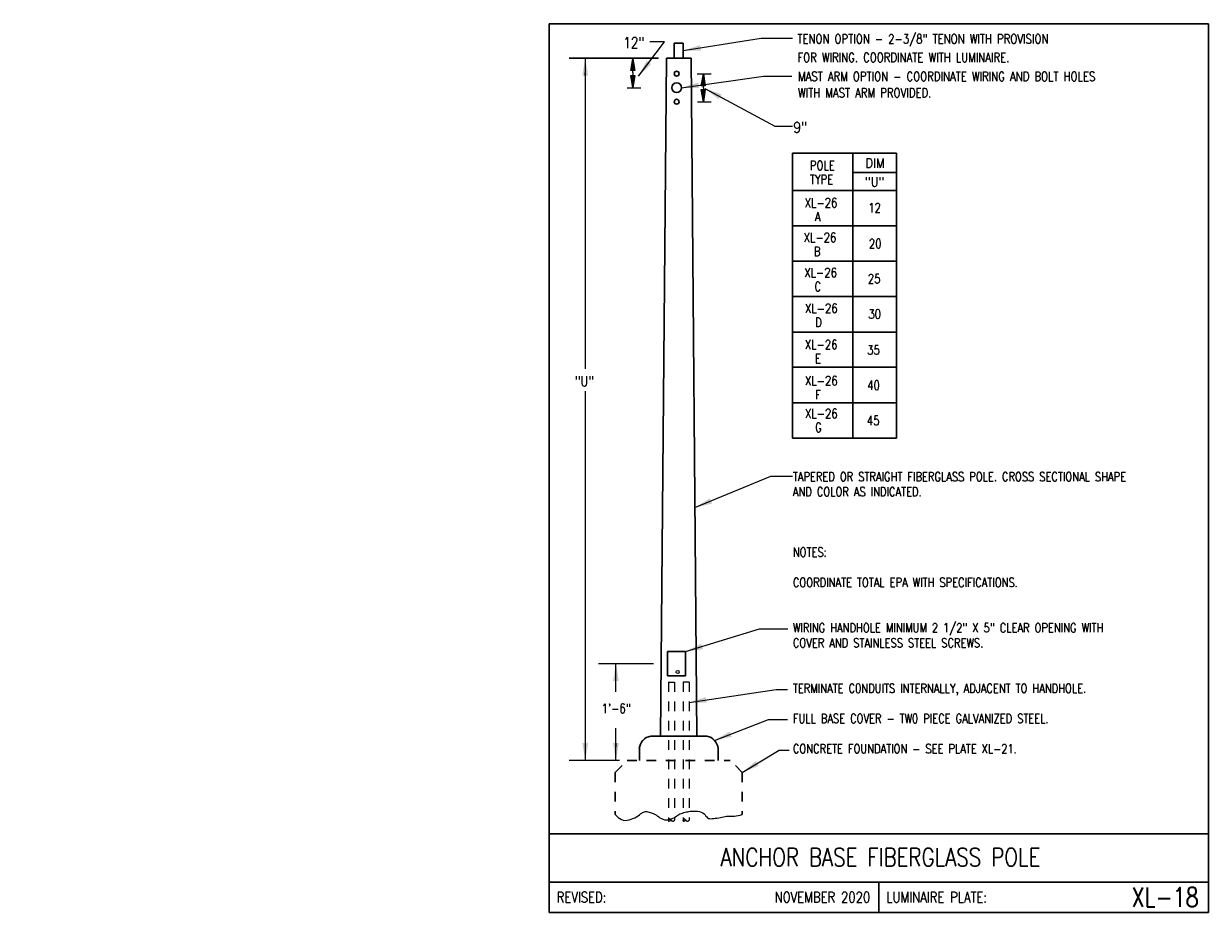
# Model space of a CAD drawing. Header units: inches. Extents: x -5.1 to 7.2, y -6.8 to 2.4.
import ezdxf
from ezdxf.enums import TextEntityAlignment as Align

# ---------------------------------------------------------------- set-up
doc = ezdxf.new("R2010")
doc.units = ezdxf.units.IN
doc.header["$MEASUREMENT"] = 0
doc.linetypes.add('HIDDEN2', pattern=[0.1875, 0.125, -0.0625])
doc.layers.add('E-DETL', color=1, linetype='CONTINUOUS', lineweight=30)
doc.layers.add('E-DETL-FINE', color=8, linetype='CONTINUOUS', lineweight=0)
doc.layers.add('E-DETL-TEXT', color=3, linetype='CONTINUOUS')
doc.layers.add('E-LUM-PLAT', color=8, linetype='CONTINUOUS')
doc.styles.add('romans', font='ROMANS.SHX', dxfattribs={"width": 0.8})
doc.styles.get("Standard").update_dxf_attribs({"font": 'ROMANS.SHX', "width": 0.8, "height": 0.125})
doc.dimstyles.get("Standard").update_dxf_attribs({"dimtxt": 0.18, "dimasz": 0.18, "dimexe": 0.18, "dimexo": 0.0625, "dimgap": 0.09, "dimtad": 0, "dimtih": 1, "dimtoh": 1, "dimdec": 4, "dimzin": 0, "dimdsep": 46, "dimtxsty": 'Standard', "dimcen": 0.09, "dimadec": 0, "dimazin": 0, "dimtfac": 1, "dimtdec": 4, "dimtofl": 0, "dimtmove": 0, "dimatfit": 3, "dimfxl": 1, "dimtolj": 1, "dimtzin": 0, "dimarcsym": 0})

msp = doc.modelspace()

# ---------------------------------------------------------------- linework, layer by layer
at = {"layer": 'E-DETL'}
for p, q in [((0.363, 2.378), (0.363, -6.81)), ((0.363, 2.378), (7.173, 2.378)), ((7.173, -6.81), (7.173, 2.378)), ((1.655, 2.021), (1.655, 2.177)), ((1.655, 2.177), (1.748, 2.177)), ((1.748, 2.021), (1.748, 2.177)), ((1.513, -4.989), (1.573, 2.021)), ((1.573, 2.021), (1.828, 2.021)), ((1.828, 2.021), (1.888, -4.989)), ((3.952, 1.04), (2.876, 1.04)), ((2.876, 1.04), (2.876, -1.906)), ((3.499, 1.04), (3.499, -1.906)), ((3.952, 1.04), (3.952, -1.906)), ((3.952, 0.841), (3.499, 0.841)), ((3.952, 0.652), (2.876, 0.652)), ((3.952, 0.287), (2.876, 0.287)), ((3.952, -0.079), (2.876, -0.079)), ((3.952, -0.444), (2.876, -0.444)), ((3.952, -0.81), (2.876, -0.81)), ((3.952, -1.175), (2.876, -1.175)), ((3.952, -1.541), (2.876, -1.541)), ((3.952, -1.906), (2.876, -1.906)), ((1.583, -4.114), (1.77, -4.114)), ((1.583, -4.114), (1.583, -4.364)), ((1.77, -4.114), (1.77, -4.364)), ((1.583, -4.364), (1.77, -4.364)), ((1.411, -4.989), (1.99, -4.989)), ((1.294, -5.239), (1.294, -5.115)), ((2.107, -5.239), (2.107, -5.115)), ((0.363, -5.997), (7.173, -5.997)), ((0.363, -6.497), (7.173, -6.497)), ((3.768, -6.497), (3.768, -6.81)), ((0.363, -6.81), (7.173, -6.81))]:
    msp.add_line(p, q, dxfattribs=at)
at = {"layer": 'E-DETL', "linetype": 'HIDDEN2', "ltscale": 0.5}
for p, q in [((1.044, -5.364), (1.169, -5.239)), ((1.169, -5.239), (2.232, -5.239)), ((2.357, -5.364), (2.232, -5.239)), ((1.044, -5.364), (1.044, -5.799)), ((2.357, -5.364), (2.357, -5.799))]:
    msp.add_line(p, q, dxfattribs=at)
at = {"layer": 'E-DETL'}
for centre, radius in [((1.679, 1.861), 0.025), ((1.679, 1.716), 0.05), ((1.679, 1.571), 0.025)]:
    msp.add_circle(centre, radius, dxfattribs=at)
for centre, start, end in [((1.432, -5.126), 99.0483, 175.5088), ((1.969, -5.126), 4.4912, 80.9517)]:
    msp.add_arc(centre, 0.139, start, end, dxfattribs=at)
at = {"layer": 'E-DETL-FINE', "linetype": 'HIDDEN2', "ltscale": 0.5}
for p, q in [((1.594, -4.43), (1.656, -4.43)), ((1.594, -4.43), (1.594, -5.857)), ((1.656, -4.43), (1.656, -5.857)), ((1.807, -4.43), (1.745, -4.43)), ((1.745, -4.43), (1.745, -5.857)), ((1.807, -4.43), (1.807, -5.857))]:
    msp.add_line(p, q, dxfattribs=at)
at = {"layer": 'E-DETL-FINE'}
for points in [[(1.044, -5.799), (1.06, -5.814), (1.075, -5.828), (1.091, -5.841), (1.108, -5.851), (1.127, -5.857), (1.146, -5.86), (1.167, -5.858), (1.188, -5.854), (1.209, -5.848), (1.228, -5.84), (1.247, -5.831), (1.264, -5.822), (1.28, -5.812), (1.294, -5.802), (1.307, -5.793), (1.318, -5.785), (1.328, -5.779), (1.338, -5.773), (1.348, -5.77), (1.359, -5.768), (1.37, -5.768), (1.382, -5.77), (1.395, -5.773), (1.407, -5.777), (1.418, -5.781), (1.428, -5.785), (1.437, -5.789), (1.445, -5.792), (1.452, -5.796), (1.459, -5.799), (1.465, -5.802), (1.471, -5.806), (1.478, -5.811), (1.486, -5.816), (1.495, -5.823), (1.507, -5.831), (1.521, -5.839), (1.536, -5.846), (1.553, -5.852), (1.572, -5.854), (1.592, -5.852), (1.612, -5.847), (1.632, -5.84), (1.651, -5.831), (1.667, -5.822), (1.681, -5.813), (1.692, -5.806), (1.703, -5.799), (1.713, -5.793), (1.725, -5.787), (1.738, -5.783), (1.752, -5.779), (1.767, -5.775), (1.781, -5.772), (1.794, -5.769), (1.806, -5.767), (1.818, -5.765), (1.829, -5.763), (1.842, -5.762), (1.857, -5.762), (1.875, -5.763), (1.894, -5.765), (1.914, -5.768), (1.933, -5.773), (1.95, -5.781), (1.963, -5.791), (1.974, -5.802), (1.982, -5.814), (1.99, -5.824), (1.999, -5.833), (2.008, -5.838), (2.02, -5.841), (2.032, -5.842), (2.046, -5.841), (2.062, -5.839), (2.078, -5.837), (2.096, -5.835), (2.114, -5.832), (2.131, -5.829), (2.149, -5.826), (2.165, -5.823), (2.179, -5.82), (2.193, -5.817), (2.205, -5.815), (2.215, -5.814), (2.224, -5.814), (2.232, -5.815), (2.241, -5.815), (2.251, -5.816), (2.263, -5.815), (2.278, -5.814), (2.295, -5.811), (2.315, -5.807), (2.335, -5.804), (2.357, -5.799)], [(1.656, -5.857), (1.655, -5.858), (1.654, -5.86), (1.653, -5.862), (1.652, -5.864), (1.65, -5.865), (1.648, -5.867), (1.646, -5.868), (1.644, -5.869), (1.641, -5.869), (1.639, -5.869), (1.637, -5.869), (1.635, -5.868), (1.633, -5.867), (1.631, -5.866), (1.629, -5.864), (1.628, -5.863), (1.627, -5.861), (1.626, -5.86), (1.625, -5.858), (1.623, -5.857), (1.622, -5.856), (1.62, -5.854), (1.618, -5.853), (1.617, -5.852), (1.615, -5.851), (1.615, -5.85), (1.614, -5.849), (1.613, -5.848), (1.612, -5.847), (1.611, -5.846), (1.609, -5.846), (1.607, -5.846), (1.605, -5.846), (1.603, -5.847), (1.601, -5.847), (1.599, -5.849), (1.597, -5.85), (1.596, -5.852), (1.595, -5.854), (1.594, -5.857), (1.593, -5.859), (1.593, -5.861), (1.593, -5.863), (1.593, -5.864), (1.594, -5.865), (1.595, -5.866), (1.597, -5.866), (1.599, -5.866), (1.601, -5.865), (1.604, -5.865), (1.605, -5.865), (1.607, -5.864), (1.609, -5.864), (1.61, -5.863), (1.612, -5.862), (1.613, -5.862), (1.615, -5.861), (1.616, -5.859), (1.618, -5.858), (1.619, -5.857)], [(1.807, -5.857), (1.806, -5.858), (1.805, -5.86), (1.804, -5.862), (1.803, -5.864), (1.801, -5.865), (1.799, -5.867), (1.797, -5.868), (1.795, -5.869), (1.792, -5.869), (1.79, -5.869), (1.788, -5.869), (1.786, -5.868), (1.784, -5.867), (1.782, -5.866), (1.78, -5.864), (1.779, -5.863), (1.778, -5.861), (1.777, -5.86), (1.775, -5.858), (1.774, -5.857), (1.773, -5.856), (1.771, -5.854), (1.769, -5.853), (1.768, -5.852), (1.766, -5.851), (1.765, -5.85), (1.765, -5.849), (1.764, -5.848), (1.763, -5.847), (1.762, -5.846), (1.76, -5.846), (1.758, -5.846), (1.756, -5.846), (1.754, -5.847), (1.752, -5.847), (1.75, -5.849), (1.748, -5.85), (1.747, -5.852), (1.746, -5.854), (1.745, -5.857), (1.744, -5.859), (1.743, -5.861), (1.743, -5.863), (1.744, -5.864), (1.745, -5.865), (1.746, -5.866), (1.748, -5.866), (1.75, -5.866), (1.752, -5.865), (1.754, -5.865), (1.756, -5.865), (1.758, -5.864), (1.76, -5.864), (1.761, -5.863), (1.763, -5.862), (1.764, -5.862), (1.766, -5.861), (1.767, -5.859), (1.768, -5.858), (1.77, -5.857)]]:
    msp.add_lwpolyline(points, dxfattribs=at)
at = {"layer": 'E-DETL-TEXT'}
for p, q in [((1.488, 2.018), (0.567, 2.018)), ((1.493, 2.021), (0.568, 2.021)), ((0.735, 2.021), (0.735, -1.191)), ((0.735, 1.841), (0.735, 1.87)), ((1.891, 1.861), (2.037, 1.861)), ((1.168, 1.716), (1.308, 1.716)), ((1.896, 1.571), (2.037, 1.571)), ((0.735, -1.421), (0.735, -5.239)), ((1.439, -4.239), (0.872, -4.239)), ((1.052, -4.53), (1.052, -4.239)), ((1.052, -5.239), (1.052, -4.905)), ((1.052, -5.059), (1.052, -5.1)), ((1.089, -5.239), (0.568, -5.239))]:
    msp.add_line(p, q, dxfattribs=at)
for points in [[(1.226, 1.872), (1.226, 1.894), (1.205, 1.894), (1.226, 2.019), (1.247, 1.894), (1.226, 1.894)], [(1.226, 1.872), (1.226, 1.841), (1.247, 1.841), (1.226, 1.716), (1.205, 1.841), (1.226, 1.841)], [(1.955, 1.714), (1.955, 1.736), (1.934, 1.736), (1.955, 1.861), (1.975, 1.736), (1.955, 1.736)], [(1.955, 1.714), (1.955, 1.696), (1.975, 1.696), (1.955, 1.571), (1.934, 1.696), (1.955, 1.696)]]:
    msp.add_lwpolyline(points, dxfattribs=at)
for points in [[(0.705, 1.841), (0.765, 1.841), (0.735, 2.021)], [(1.226, 2.019), (1.205, 1.894), (1.247, 1.894)], [(1.226, 1.719), (1.205, 1.844), (1.247, 1.844)], [(1.955, 1.861), (1.934, 1.736), (1.975, 1.736)], [(1.955, 1.574), (1.934, 1.699), (1.975, 1.699)], [(1.022, -4.419), (1.082, -4.419), (1.052, -4.239)], [(0.765, -5.059), (0.705, -5.059), (0.735, -5.239)], [(1.082, -5.059), (1.022, -5.059), (1.052, -5.239)]]:
    msp.add_solid(points, dxfattribs=at)
at = {"layer": 'E-LUM-PLAT'}
msp.add_circle((1.69, -4.325), 0.016, dxfattribs=at)

# ---------------------------------------------------------------- texts
at = {"layer": 'E-DETL', "insert": (-5.067, 0.705), "char_height": 0.125, "attachment_point": 4}
msp.add_mtext('\\A1;  \\P ', dxfattribs=at)
at = {"layer": 'E-DETL-TEXT', "style": 'romans', "width": 0.8}
for s, height, p in [('12"', 0.1125, (1.129, 2.126)), ('TENON OPTION - 2-3/8" TENON WITH PROVISION', 0.09563, (2.927, 2.173)), ('FOR WIRING. COORDINATE WITH LUMINAIRE.', 0.09563, (2.927, 1.981)), ('MAST ARM OPTION - COORDINATE WIRING AND BOLT HOLES', 0.09563, (2.933, 1.785)), ('WITH MAST ARM PROVIDED.', 0.09563, (2.933, 1.616)), ('9"', 0.1125, (2.886, 1.25)), ('POLE', 0.0956, (3.055, 0.864)), ('TYPE', 0.0956, (3.055, 0.72)), ('XL-26', 0.0956, (3.002, 0.479)), ('  A', 0.0956, (3.002, 0.335)), ('XL-26', 0.0956, (2.992, 0.12)), ('  B', 0.0956, (2.992, -0.024)), ('XL-26', 0.0956, (2.998, -0.244)), ('  C', 0.0956, (2.998, -0.388)), ('XL-26', 0.0956, (3.005, -0.613)), ('  D', 0.0956, (3.005, -0.757)), ('XL-26', 0.0956, (3.004, -0.987)), ('  E', 0.0956, (3.004, -1.131)), ('XL-26', 0.0956, (3.005, -1.361)), ('  F', 0.0956, (3.005, -1.505)), ('XL-26', 0.0956, (3.005, -1.701)), ('  G', 0.0956, (3.005, -1.844))]:
    msp.add_text(s, height=height, dxfattribs=at).set_placement(p)
at = {"layer": 'E-DETL-TEXT', "style": 'romans'}
for s, height, width, p in [('DIM', 0.0957, 0.9, (3.729, 0.889)), ('"U"', 0.0957, 0.9, (3.724, 0.695)), ('ANCHOR BASE FIBERGLASS POLE', 0.1875, 0.8, (3.785, -6.333))]:
    msp.add_text(s, height=height, dxfattribs=dict(at, width=width)).set_placement(p, align=Align.CENTER)
at = {"layer": 'E-DETL-TEXT', "style": 'romans', "width": 0.8}
for s, p in [('12', (3.724, 0.475)), ('20', (3.731, 0.104)), ('25', (3.72, -0.259)), ('30', (3.725, -0.624)), ('35', (3.713, -0.996)), ('40', (3.714, -1.36)), ('45', (3.71, -1.725))]:
    msp.add_text(s, height=0.0957, dxfattribs=at).set_placement(p, align=Align.MIDDLE)
for s, height, p in [('"U"', 0.1063, (0.628, -1.371)), ('1\'-6"', 0.0957, (0.904, -4.749))]:
    msp.add_text(s, height=height, rotation=360, dxfattribs=at).set_placement(p)
for s, p in [('REVISED:', (0.44, -6.653)), ('LUMINAIRE PLATE:', (3.845, -6.653))]:
    msp.add_text(s, height=0.11, dxfattribs=at).set_placement(p, align=Align.MIDDLE_LEFT)
for s, height, p in [('NOVEMBER 2020', 0.11, (3.679, -6.653)), ('XL-18', 0.1969, (7.074, -6.653))]:
    msp.add_text(s, height=height, dxfattribs=at).set_placement(p, align=Align.MIDDLE_RIGHT)
at = {"layer": 'E-DETL-TEXT', "insert": (-2.416, -0.138), "char_height": 0.125, "attachment_point": 4}
msp.add_mtext('\\A1;', dxfattribs=at)
at = {"layer": 'E-DETL-TEXT', "insert": (2.88, -2.258), "char_height": 0.09375, "attachment_point": 1, "style": 'romans'}
msp.add_mtext_dynamic_manual_height_columns('TAPERED OR STRAIGHT FIBERGLASS POLE. CROSS SECTIONAL SHAPE AND COLOR AS INDICATED.\\P\\P\\P\\PNOTES:\\P\\PCOORDINATE TOTAL EPA WITH SPECIFICATIONS.\\P\\P\\PWIRING HANDHOLE MINIMUM 2 1/2" X 5" CLEAR OPENING WITH COVER AND STAINLESS STEEL SCREWS.\\P\\P\\PTERMINATE C0NDUITS INTERNALLY, ADJACENT TO HANDHOLE.\\P\\PFULL BASE COVER - TW0 PIECE GALVANIZED STEEL.\\P\\PCONCRETE FOUNDATION - SEE PLATE XL-21.', width=3.84394, gutter_width=0.469, heights=[3.337], dxfattribs=at)

# ---------------------------------------------------------------- leaders
at = {"layer": 'E-DETL-TEXT'}
for points in [[(1.748, 2.099), (2.554, 2.229), (2.876, 2.229)], [(1.285, 1.835), (1.554, 2.191), (1.401, 2.191)], [(1.729, 1.716), (2.577, 1.836), (2.868, 1.836)], [(1.971, 1.708), (2.693, 1.319), (2.876, 1.319)], [(1.868, -2.625), (2.652, -2.3), (2.876, -2.3)], [(1.77, -4.114), (2.537, -3.88), (2.829, -3.88)], [(1.807, -4.64), (2.707, -4.505), (2.825, -4.505)], [(2.07, -5.032), (2.627, -4.816), (2.823, -4.816)], [(2.357, -5.364), (2.739, -5.132), (2.842, -5.132)]]:
    msp.add_leader(points, dimstyle='Standard', override={"dimtmove": 2}, dxfattribs=at)

doc.saveas('drawing.dxf')
